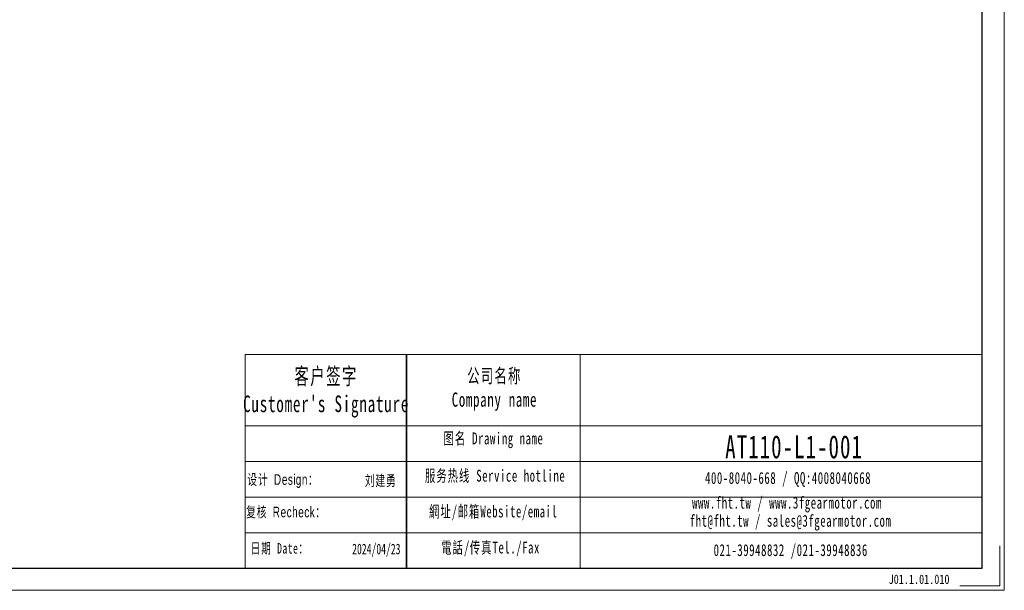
# Model space of a CAD drawing. Header units: millimetres. Extents: x 3 to 708, y 73 to 569.
# Tile 3 of 6: x 339 to 708, y 73 to 287. Entities that reach past the tile are written whole.
import ezdxf

# ---------------------------------------------------------------- set-up
doc = ezdxf.new("R2010")
doc.units = ezdxf.units.MM
doc.layers.get('0').update_dxf_attribs({"lineweight": 35})
doc.layers.add('6文字层', color=3, linetype='Continuous')
for name, color, linetype, lineweight in [('7标注层', 4, 'Continuous', 18), ('SLD-0', 7, 'Continuous', 18), ('图框_外框线', 7, 'Continuous', 18)]:
    doc.layers.add(name, color=color, linetype=linetype, lineweight=lineweight)
doc.styles.add('标准', font='txt', dxfattribs={"width": 0.667})
doc.styles.add('样式 1', font='txt', dxfattribs={"width": 0.8})

msp = doc.modelspace()

# ---------------------------------------------------------------- linework, layer by layer
msp.add_line((483.9486, 161.3431), (483.9486, 81.0809))
at = {"layer": '7标注层', "color": 0}
msp.add_line((423.4032, 161.3431), (423.4032, 81.0946), dxfattribs=at)
at = {"layer": '图框_外框线'}
for p, q in [((423.4032, 161.3431), (483.9486, 161.3431)), ((483.9486, 161.3431), (483.9486, 81.0946)), ((483.9486, 161.3431), (700.1129, 161.3431)), ((549.1821, 161.3431), (549.1821, 81.0946)), ((423.4032, 134.5641), (483.9486, 134.5641)), ((483.9486, 134.5641), (700.1129, 134.5641)), ((423.4032, 121.1746), (700.1129, 121.1746)), ((423.4032, 107.7851), (700.1129, 107.7851)), ((423.4032, 94.3956), (700.1129, 94.3956))]:
    msp.add_line(p, q, dxfattribs=at)
at = {"layer": '图框_外框线', "color": 3}
msp.add_lwpolyline([(6.2998, 72.7354), (708.4721, 72.7354), (708.4721, 569.2715), (6.2998, 569.2715)], close=True, dxfattribs=at)
at = {"layer": '图框_外框线', "color": 3, "lineweight": 25}
msp.add_lwpolyline([(48.0957, 81.0946), (700.1129, 81.0946), (700.1129, 560.9123), (48.0957, 560.9123)], close=True, dxfattribs=at)
at = {"layer": '图框_外框线', "color": 3}
msp.add_lwpolyline([(706.8002, 89.4538), (706.8002, 74.4072), (691.7537, 74.4072)], dxfattribs=at)

# ---------------------------------------------------------------- texts
at = {"layer": '6文字层', "insert": (665.0292, 78.6535), "char_height": 3.5, "width": 43.304423, "attachment_point": 1, "style": '样式 1'}
msp.add_mtext('J01.1.01.010', dxfattribs=at)
at = {"layer": 'SLD-0', "color": 1, "attachment_point": 2, "style": '标准'}
for s, insert, char_height, width in [("\\T1.1;客户签字\\PCustomer's Signature", (453.7802, 156.3889), 6.248435, 77.731177), ('\\T1.1;公司名称\\PCompany name', (516.9791, 156.0572), 5.355802, 69.340907), ('\\T1.1;图名 Drawing name', (516.613, 132.096), 4.463168, 57.078046), ('{\\H1.61320x;\\T1.10000;AT110-L1-001}', (629.5258, 131.0183), 5.355802, 45.472861), ('\\T1.1;服务热线 Service hotline', (517.2459, 118.0616), 4.463168, 63.590426), ('{\\fSimSun|b0|i0|c134|p2;\\T1.1;设计 \\fArial|b0|i0|c0|p34;Design\\fSimSun|b0|i0|c134|p2;：}', (437.568, 116.4021), 4, 31.971711), ('{\\fSimSun|b0|i0|c134|p2;\\T1.1;刘建勇}', (474.2987, 115.9853), 4, 31.971711), ('\\T1.1;400-8040-668 / QQ:4008040668', (627.2647, 117.2088), 4.463168, 129.946961), ('\\T1.1;www.fht.tw / www.3fgearmotor.com ', (626.8531, 107.9126), 4.463168, 130.093245), ('{\\fSimSun|b0|i0|c134|p2;\\T1.1;复核 \\fArial|b0|i0|c0|p34;Recheck\\fSimSun|b0|i0|c134|p2;：}', (438.7102, 104.1737), 4, 31.971711), ('\\T1.1;網址/邮箱Website/email', (516.5509, 104.6148), 4.463168, 66.191649), ('{\\T1.10000;fht@fht.tw / sales@3fgearmotor.com }', (628.2133, 101.1164), 4.463168, 130.093245), ('{\\T1.1;日期 Date：}', (436.379, 90.5387), 4, 31.971711), ('2024/04/23', (472.6287, 90.285), 4, 31.971711), ('\\T1.1;電話/传真Tel./Fax', (515.551, 91.0631), 4.463168, 66.98774), ('\\T1.1;021-39948832 /021-39948836 ', (628.26, 90.0873), 4.463168, 99.336034)]:
    msp.add_mtext(s, dxfattribs=dict(at, insert=insert, char_height=char_height, width=width))

doc.saveas('drawing.dxf')
